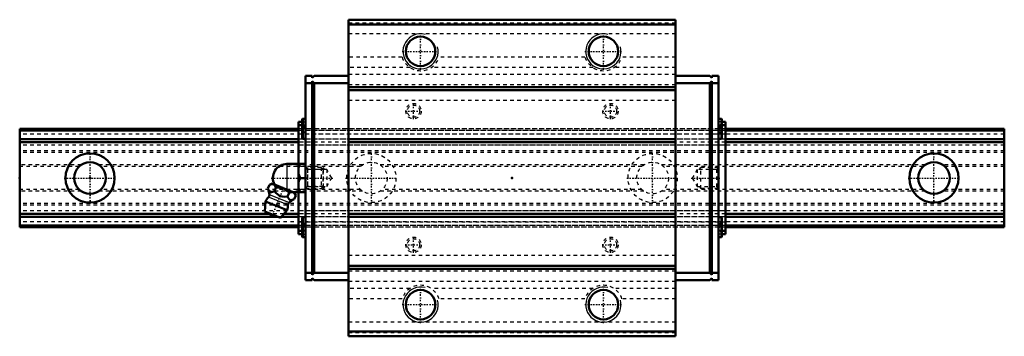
# Model space of a CAD drawing. Header units: millimetres. Extents: x -20 to 260, y -45 to 45.
import ezdxf

# ---------------------------------------------------------------- set-up
doc = ezdxf.new("R2010")
doc.units = ezdxf.units.MM
doc.linetypes.add('Center', pattern=[1.5, 0.45, -0.5, 0.05, -0.5])
doc.linetypes.add('Dashed', pattern=[2, 1, -1])
for name, color, linetype, lineweight in [('2d ConnectionPoints', 7, 'Continuous', 50), ('AM_0', 7, 'Continuous', 50), ('AM_4', 3, 'Continuous', 25), ('AM_5', 3, 'Continuous', 25), ('AM_7', 7, 'Center', 25), ('AM_9', 6, 'Dashed', 25)]:
    doc.layers.add(name, color=color, linetype=linetype, lineweight=lineweight)

# ---------------------------------------------------------------- blocks, each defined once
blk = doc.blocks.new('1_a67wfc11ka5oe5vuy9asg5xia________0_in_HSR30M1LA1SS280LG200BM6F7930001_4')
at = {"layer": 'AM_0'}
for p, q in [((56, 4), (61.3, 4)), ((59.3, 4), (59.3, -4)), ((59.8, 0), (61.3, 0)), ((61.3, 0.58), (61.3, -0.58)), ((50.58, -3), (51.01, -1.93)), ((51.79, -1.6), (51.01, -1.93)), ((58.18, -4.18), (51.79, -1.6)), ((52.45, -3.76), (52.88, -2.69)), ((56.2, -5.27), (56.63, -4.2)), ((57.72, -4), (61.3, -4)), ((58.07, -6.03), (58.51, -4.96)), ((58.51, -4.96), (58.18, -4.18)), ((49.9, -6.67), (49.7, -9.49)), ((56.02, -9.14), (49.9, -6.67)), ((54.19, -11.31), (49.7, -9.49)), ((54.19, -11.31), (56.02, -9.14))]:
    blk.add_line(p, q, dxfattribs=at)
for points in [[(59.8, 4), (59.51, 3.44), (59.3, 2.85)], [(59.3, 1.15), (59.36, 0.96), (59.8, 0)], [(59.8, 0), (59.51, -0.56), (59.3, -1.15)], [(52.88, -2.69), (52.62, -2.21), (52.26, -1.86), (51.96, -1.76), (51.61, -1.75), (51.01, -1.93)], [(56.63, -4.2), (56.23, -3.79), (55.79, -3.42), (55.27, -3.09), (54.69, -2.85), (54.09, -2.71), (53.47, -2.67), (52.88, -2.69)], [(50.58, -3), (50.76, -3.4), (50.98, -3.74), (51.16, -3.91), (51.39, -4), (51.63, -4.02), (51.9, -3.96), (52.45, -3.76)], [(52.45, -3.76), (52.88, -4.23), (53.3, -4.62), (53.77, -4.95), (54.19, -5.14), (54.66, -5.26), (55.42, -5.32), (56.2, -5.27)], [(56.2, -5.27), (56.38, -5.67), (56.6, -6.01), (56.78, -6.18), (57.01, -6.27), (57.25, -6.29), (57.52, -6.24), (58.07, -6.03)], [(58.51, -4.96), (58.25, -4.48), (57.89, -4.14), (57.58, -4.03), (57.23, -4.03), (56.63, -4.2)], [(59.3, -2.85), (59.36, -3.04), (59.8, -4)]]:
    blk.add_lwpolyline(points, dxfattribs=at)
for centre, radius, start, end in [((56, 0), 4, 90, 207.9876), ((52.96, -7.9), 3.3, 131.9787, 158), ((45.03, -5.29), 6, 4.8448, 22.4567), ((50.22, -4.86), 0.8, 311.9787, 4.8448), ((52.96, -7.9), 3.3, 338, 4.0213), ((57.05, -7.62), 0.8, 131.1552, 184.0213), ((60.47, -11.53), 6, 113.5201, 131.1552), ((52.49, -9.07), 1.82, 210.1342, 285.8658)]:
    blk.add_arc(centre, radius, start, end, dxfattribs=at)
at = {"layer": 'AM_4'}
for p, q in [((56, 4), (56, -3.3)), ((56.25, -7.67), (50.75, -5.45)), ((56.52, -7.01), (51.01, -4.79))]:
    blk.add_line(p, q, dxfattribs=at)
at = {"layer": 'AM_5', "linetype": 'Dashed'}
for p, q in [((61.84, 3), (61.84, -3)), ((66.3, 2.39), (61.84, 2.39)), ((66.3, -2.39), (61.84, -2.39))]:
    blk.add_line(p, q, dxfattribs=at)
at = {"layer": 'AM_7'}
blk.add_line((51.64, -11.15), (55.14, -2.5), dxfattribs=at)
at = {"layer": 'AM_9'}
for p, q in [((65.69, 3), (61.3, 3)), ((65.69, 3), (65.69, -3)), ((66.3, 2.39), (65.69, 3)), ((66.3, 2.39), (66.3, -2.39)), ((65.69, -3), (66.3, -2.39)), ((61.3, -3), (65.69, -3))]:
    blk.add_line(p, q, dxfattribs=at)
blk = doc.blocks.new('2_HSR30M1LASSB_M6F1_Slider_0_in_HSR30M1LA1SS280LG200BM6F7930001_4')
at = {"layer": 'AM_0'}
for p, q in [((166.5, 45), (73.5, 45)), ((73.5, 45), (73.5, -45)), ((166.5, 45), (166.5, -45)), ((166.5, 43.6), (73.5, 43.6)), ((61.3, 29), (61.3, 0.58)), ((63.2, 29), (61.3, 29)), ((63.2, 29), (63.2, 28.5)), ((63.2, 28.5), (63.7, 29)), ((73.5, 29), (63.7, 29)), ((166.5, 29), (176.3, 29)), ((176.8, 28.5), (176.3, 29)), ((176.8, 29), (176.8, 28.5)), ((176.8, 29), (178.7, 29)), ((178.7, -29), (178.7, 29)), ((63.2, 27), (61.3, 27)), ((63.7, 27), (63.2, 27.5)), ((63.2, 27.5), (63.2, -27.5)), ((63.7, -27), (63.7, 27)), ((73.5, 27), (63.7, 27)), ((166.5, 25.8), (73.5, 25.8)), ((166.5, 27), (176.3, 27)), ((176.3, 27), (176.8, 27.5)), ((176.3, -27), (176.3, 27)), ((176.8, 27.5), (176.8, -27.5)), ((176.8, 27), (178.7, 27)), ((166.5, 25), (73.5, 25)), ((61.3, 16.85), (60.59, 16.85)), ((179.41, 16.85), (178.7, 16.85)), ((59.3, 16), (59.3, 4)), ((59.3, 16), (60.35, 16)), ((59.3, 15), (60.35, 15)), ((60.35, 16.61), (60.35, 11.39)), ((179.65, 16.61), (179.65, 11.39)), ((180.7, 16), (179.65, 16)), ((180.7, 15), (179.65, 15)), ((180.7, 16), (180.7, -16)), ((60.59, 11.15), (61.3, 11.15)), ((166.5, 11), (73.5, 11)), ((166.5, 10.2), (73.5, 10.2)), ((178.7, 11.15), (179.41, 11.15)), ((61.3, -0.58), (61.3, -29)), ((59.3, -4), (59.3, -16)), ((61.3, -11.15), (60.59, -11.15)), ((166.5, -10.2), (73.5, -10.2)), ((166.5, -11), (73.5, -11)), ((179.41, -11.15), (178.7, -11.15)), ((60.35, -11.39), (60.35, -16.61)), ((179.65, -11.39), (179.65, -16.61)), ((59.3, -15), (60.35, -15)), ((59.3, -16), (60.35, -16)), ((180.7, -15), (179.65, -15)), ((180.7, -16), (179.65, -16)), ((60.59, -16.85), (61.3, -16.85)), ((178.7, -16.85), (179.41, -16.85)), ((166.5, -25), (73.5, -25)), ((63.2, -27), (61.3, -27)), ((63.2, -27.5), (63.7, -27)), ((73.5, -27), (63.7, -27)), ((166.5, -25.8), (73.5, -25.8)), ((166.5, -27), (176.3, -27)), ((176.8, -27.5), (176.3, -27)), ((176.8, -27), (178.7, -27)), ((63.2, -29), (61.3, -29)), ((63.7, -29), (63.2, -28.5)), ((63.2, -28.5), (63.2, -29)), ((73.5, -29), (63.7, -29)), ((166.5, -29), (176.3, -29)), ((176.3, -29), (176.8, -28.5)), ((176.8, -28.5), (176.8, -29)), ((176.8, -29), (178.7, -29)), ((166.5, -43.6), (73.5, -43.6)), ((166.5, -45), (73.5, -45))]:
    blk.add_line(p, q, dxfattribs=at)
for centre in [(94, 36), (146, 36), (94, -36), (146, -36)]:
    blk.add_circle(centre, 4.19, dxfattribs=at)
for centre, start, end in [((60.59, 16.61), 90, 180), ((179.41, 16.61), 360, 90), ((60.59, 11.39), 180, 270), ((179.41, 11.39), 270, 0), ((60.59, -11.39), 90, 180), ((179.41, -11.39), 360, 90), ((60.59, -16.61), 180, 270), ((179.41, -16.61), 270, 0)]:
    blk.add_arc(centre, 0.237, start, end, dxfattribs=at)
at = {"layer": 'AM_4'}
for p, q in [((60.59, 16.85), (60.59, 11.15)), ((179.41, 16.85), (179.41, 11.15)), ((60.59, -11.15), (60.59, -16.85)), ((179.41, -11.15), (179.41, -16.85))]:
    blk.add_line(p, q, dxfattribs=at)
at = {"layer": 'AM_5', "linetype": 'Dashed'}
for p, q in [((66.3, -3), (66.3, 3)), ((66.8, 2.46), (66.3, 3)), ((173.2, 2.46), (173.7, 3)), ((173.7, -3), (173.7, 3)), ((178.7, 3), (173.7, 3)), ((66.8, -2.46), (66.3, -3)), ((173.2, -2.46), (173.7, -3)), ((178.7, -3), (173.7, -3))]:
    blk.add_line(p, q, dxfattribs=at)
at = {"layer": 'AM_5'}
for centre in [(94, 36), (146, 36), (94, -36), (146, -36)]:
    blk.add_arc(centre, 5, 75, 15, dxfattribs=at)
at = {"layer": 'AM_7'}
for p, q in [((94, 30.75), (94, 41.25)), ((146, 30.75), (146, 41.25)), ((88.75, 36), (99.25, 36)), ((140.75, 36), (151.25, 36)), ((92, 16.71), (92, 21.29)), ((148, 16.71), (148, 21.29)), ((89.71, 19), (94.29, 19)), ((145.71, 19), (150.29, 19)), ((60.3, 14), (61.35, 14)), ((178.65, 14), (179.7, 14)), ((51.54, 0), (69.09, 0)), ((170.91, 0), (179.07, 0)), ((60.3, -14), (61.35, -14)), ((178.65, -14), (179.7, -14)), ((92, -21.29), (92, -16.71)), ((148, -21.29), (148, -16.71)), ((89.71, -19), (94.29, -19)), ((145.71, -19), (150.29, -19)), ((94, -41.25), (94, -30.75)), ((146, -41.25), (146, -30.75)), ((88.75, -36), (99.25, -36)), ((140.75, -36), (151.25, -36))]:
    blk.add_line(p, q, dxfattribs=at)
at = {"layer": 'AM_9'}
for p, q in [((166.5, 44), (73.5, 44)), ((166.5, 41), (73.5, 41)), ((88.75, 34.35), (73.5, 34.35)), ((140.75, 34.35), (99.25, 34.35)), ((166.5, 34.35), (151.25, 34.35)), ((91, 31.39), (73.5, 31.39)), ((143, 31.39), (97, 31.39)), ((166.5, 31.39), (149, 31.39)), ((166.5, 29.43), (73.5, 29.43)), ((63.7, 27), (63.2, 27)), ((166.5, 26.47), (73.5, 26.47)), ((176.3, 27), (176.8, 27)), ((166.5, 22), (73.5, 22)), ((60.35, 16), (61.3, 16)), ((60.82, 15.25), (60.35, 15.25)), ((60.35, 15), (61.3, 15)), ((60.82, 15.25), (60.82, 12.75)), ((179.65, 16), (178.7, 16)), ((179.65, 15), (178.7, 15)), ((179.18, 15.25), (179.65, 15.25)), ((179.18, 15.25), (179.18, 12.75)), ((180.7, 14), (59.3, 14)), ((180.7, 13.53), (59.3, 13.53)), ((180.7, 13.52), (59.3, 13.52)), ((59.3, 12.52), (180.7, 12.52)), ((60.82, 12.75), (60.35, 12.75)), ((179.18, 12.75), (179.65, 12.75)), ((180.7, 11), (59.3, 11)), ((180.7, 11), (59.3, 11)), ((180.7, 10.22), (59.3, 10.22)), ((180.7, 9.3), (59.3, 9.3)), ((61.84, 2.46), (61.3, 3)), ((178.7, 3), (178.16, 2.46)), ((67.3, 2.46), (61.84, 2.46)), ((61.84, 2.46), (61.84, -2.46)), ((67.3, 2.46), (67.3, -2.46)), ((68.72, 0), (67.3, 2.46)), ((67.3, -2.46), (68.72, 0)), ((172.7, 2.46), (171.28, 0)), ((171.28, 0), (172.7, -2.46)), ((172.7, 2.46), (172.7, -2.46)), ((178.16, 2.46), (172.7, 2.46)), ((178.16, 2.46), (178.16, -2.46)), ((61.3, -3), (61.84, -2.46)), ((61.84, -2.46), (67.3, -2.46)), ((172.7, -2.46), (178.16, -2.46)), ((178.16, -2.46), (178.7, -3)), ((180.7, -9.3), (59.3, -9.3)), ((180.7, -10.22), (59.3, -10.22)), ((180.7, -11), (59.3, -11)), ((180.7, -11), (59.3, -11)), ((180.7, -12.52), (59.3, -12.52)), ((180.7, -13.52), (59.3, -13.52)), ((180.7, -13.53), (59.3, -13.53)), ((180.7, -14), (59.3, -14)), ((60.82, -12.75), (60.35, -12.75)), ((60.82, -12.75), (60.82, -15.25)), ((179.18, -12.75), (179.65, -12.75)), ((179.18, -12.75), (179.18, -15.25)), ((60.35, -15), (61.3, -15)), ((60.82, -15.25), (60.35, -15.25)), ((60.35, -16), (61.3, -16)), ((179.65, -15), (178.7, -15)), ((179.65, -16), (178.7, -16)), ((179.18, -15.25), (179.65, -15.25)), ((166.5, -22), (73.5, -22)), ((63.7, -27), (63.2, -27)), ((166.5, -26.47), (73.5, -26.47)), ((176.3, -27), (176.8, -27)), ((166.5, -29.43), (73.5, -29.43)), ((91, -31.39), (73.5, -31.39)), ((143, -31.39), (97, -31.39)), ((166.5, -31.39), (149, -31.39)), ((88.75, -34.35), (73.5, -34.35)), ((140.75, -34.35), (99.25, -34.35)), ((166.5, -34.35), (151.25, -34.35)), ((166.5, -41), (73.5, -41)), ((166.5, -44), (73.5, -44))]:
    blk.add_line(p, q, dxfattribs=at)
for centre, radius in [((92, 19), 2.18), ((92, 19), 1.75), ((148, 19), 2.18), ((148, 19), 1.75), ((92, -19), 2.18), ((92, -19), 1.75), ((148, -19), 2.18), ((148, -19), 1.75)]:
    blk.add_circle(centre, radius, dxfattribs=at)
for centre, start, end in [((94, 36), 197.4634, 342.5366), ((146, 36), 197.4634, 342.5366), ((94, -36), 17.4634, 162.5366), ((146, -36), 17.4634, 162.5366)]:
    blk.add_arc(centre, 5.5, start, end, dxfattribs=at)
blk = doc.blocks.new('3_HSR30M1LA128020_Rail_0_in_HSR30M1LA1SS280LG200BM6F7930001_4')
at = {"layer": 'AM_0'}
for p, q in [((-20, 14), (-20, -14)), ((59.3, 14), (-20, 14)), ((59.3, 13.52), (-20, 13.52)), ((260, 14), (180.7, 14)), ((260, 13.52), (180.7, 13.52)), ((260, 14), (260, -14)), ((59.3, 11), (-20, 11)), ((59.3, 10.22), (-20, 10.22)), ((260, 11), (180.7, 11)), ((260, 10.22), (180.7, 10.22)), ((51.07, -10.22), (-20, -10.22)), ((53.43, -11), (-20, -11)), ((59.3, -11), (54.46, -11)), ((59.3, -10.22), (55.11, -10.22)), ((260, -10.22), (180.7, -10.22)), ((260, -11), (180.7, -11)), ((59.3, -13.52), (-20, -13.52)), ((59.3, -14), (-20, -14)), ((260, -13.52), (180.7, -13.52)), ((260, -14), (180.7, -14))]:
    blk.add_line(p, q, dxfattribs=at)
for centre, radius in [((0, 0), 7), ((240, 0), 7), ((0, 0), 4.5), ((240, 0), 4.5)]:
    blk.add_circle(centre, radius, dxfattribs=at)
at = {"layer": 'AM_7'}
for p, q in [((0, -7.35), (0, 7.35)), ((80, -7.35), (80, 7.35)), ((160, -7.35), (160, 7.35)), ((240, -7.35), (240, 7.35)), ((-7.35, 0), (7.35, 0)), ((72.65, 0), (87.35, 0)), ((152.65, 0), (167.35, 0)), ((232.65, 0), (247.35, 0))]:
    blk.add_line(p, q, dxfattribs=at)
at = {"layer": 'AM_9'}
for p, q in [((260, 13.53), (-20, 13.53)), ((260, 12.5), (-20, 12.5)), ((60.35, 14), (59.3, 14)), ((180.7, 13.52), (59.3, 13.52)), ((179.18, 14), (60.83, 14)), ((180.7, 14), (179.65, 14)), ((180.7, 11), (-20, 11)), ((260, 9.3), (-20, 9.3)), ((260, 11), (59.3, 11)), ((180.7, 10.22), (59.3, 10.22)), ((260, 7.75), (-20, 7.75)), ((260, 7.25), (-20, 7.25)), ((-2.49, 3.75), (-20, 3.75)), ((-3.11, 3.25), (-20, 3.25)), ((77.51, 3.75), (2.49, 3.75)), ((76.89, 3.25), (3.11, 3.25)), ((157.51, 3.75), (82.49, 3.75)), ((156.89, 3.25), (83.11, 3.25)), ((237.51, 3.75), (162.49, 3.75)), ((236.89, 3.25), (163.11, 3.25)), ((260, 3.75), (242.49, 3.75)), ((260, 3.25), (243.11, 3.25)), ((-3.11, -3.25), (-20, -3.25)), ((-2.49, -3.75), (-20, -3.75)), ((77.51, -3.75), (2.49, -3.75)), ((76.89, -3.25), (3.11, -3.25)), ((157.51, -3.75), (82.49, -3.75)), ((156.89, -3.25), (83.11, -3.25)), ((237.51, -3.75), (162.49, -3.75)), ((236.89, -3.25), (163.11, -3.25)), ((260, -3.75), (242.49, -3.75)), ((260, -3.25), (243.11, -3.25)), ((260, -7.25), (-20, -7.25)), ((260, -7.75), (-20, -7.75)), ((260, -9.3), (-20, -9.3)), ((180.7, -11), (-20, -11)), ((55.11, -10.22), (51.07, -10.22)), ((54.46, -11), (53.43, -11)), ((180.7, -10.22), (59.3, -10.22)), ((260, -11), (59.3, -11)), ((260, -12.5), (-20, -12.5)), ((260, -13.53), (-20, -13.53)), ((180.7, -13.52), (59.3, -13.52)), ((60.35, -14), (59.3, -14)), ((179.18, -14), (60.83, -14)), ((180.7, -14), (179.65, -14))]:
    blk.add_line(p, q, dxfattribs=at)
for centre, radius in [((80, 0), 7), ((160, 0), 7), ((80, 0), 4.5), ((160, 0), 4.5)]:
    blk.add_circle(centre, radius, dxfattribs=at)

msp = doc.modelspace()

# ---------------------------------------------------------------- linework, layer by layer
at = {"layer": '2d ConnectionPoints'}
for p in [(-20, 0), (0, 0), (0, 0), (61.3, 0), (120, 0), (178.7, 0)]:
    msp.add_point(p, dxfattribs=at)

# ---------------------------------------------------------------- block references
for name in ['2_HSR30M1LASSB_M6F1_Slider_0_in_HSR30M1LA1SS280LG200BM6F7930001_4', '3_HSR30M1LA128020_Rail_0_in_HSR30M1LA1SS280LG200BM6F7930001_4', '1_a67wfc11ka5oe5vuy9asg5xia________0_in_HSR30M1LA1SS280LG200BM6F7930001_4']:
    msp.add_blockref(name, (0, 0))

doc.saveas('drawing.dxf')
